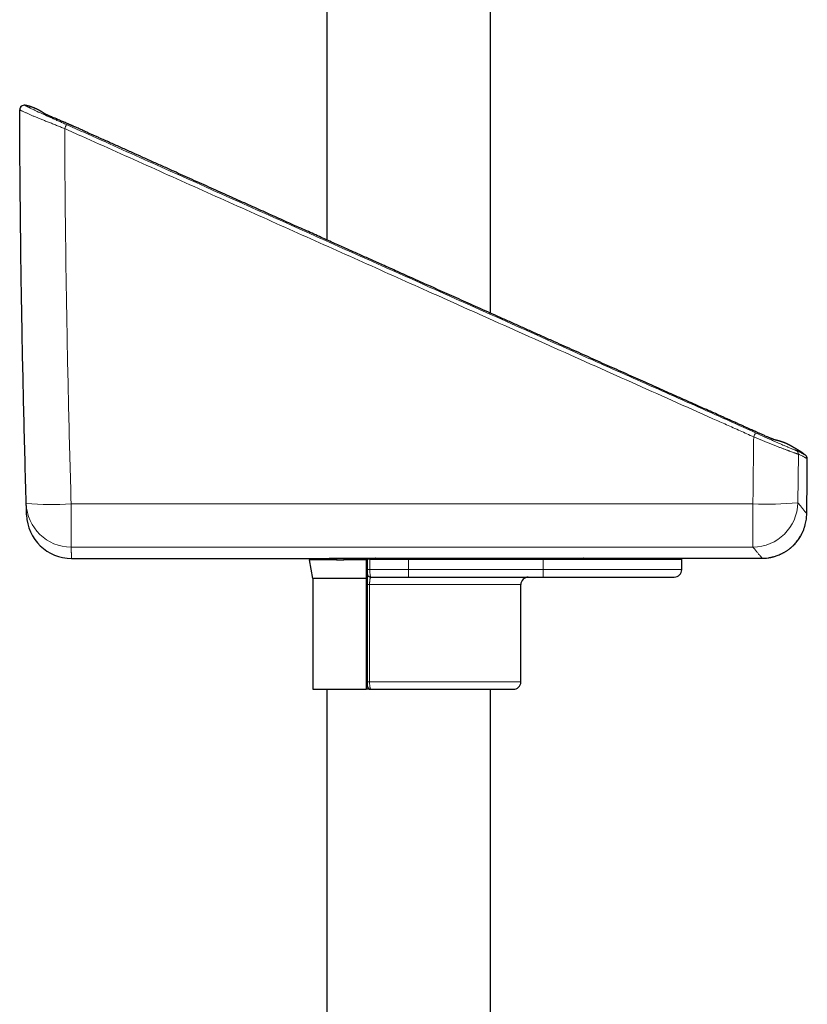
# Model space of a CAD drawing. Header units: millimetres. Extents: x 8 to 1465, y 12 to 1156.
# Tile 5 of 166: x 55 to 161, y 497 to 629. Entities that reach past the tile are written whole.
import ezdxf

# ---------------------------------------------------------------- set-up
doc = ezdxf.new("R2010")
doc.units = ezdxf.units.MM

msp = doc.modelspace()

# ---------------------------------------------------------------- linework, layer by layer
at = {"color": 7, "linetype": 'Continuous', "lineweight": 30}
for p, q in [((96.44, 783.63), (96.44, 599.11)), ((118.34, 589.3), (118.34, 783.63)), ((159.9, 559.71), (159.88, 559.67)), ((159.88, 559.66), (159.88, 559.67)), ((62.33, 556.51), (93.77, 556.51)), ((94.09, 556.31), (94.53, 553.81)), ((97.75, 556.31), (94.09, 556.31)), ((94.89, 556.51), (94.89, 556.31)), ((97.75, 556.55), (97.75, 556.31)), ((97.75, 556.31), (98.75, 556.31)), ((101.7, 556.31), (98.75, 556.31)), ((98.86, 556.55), (100.89, 556.55)), ((101.7, 556.55), (101.7, 556.31)), ((103.45, 556.51), (101.85, 556.51)), ((101.85, 556.41), (101.85, 555.01)), ((102.21, 556.4), (107.39, 556.4)), ((103.02, 556.54), (102.98, 556.54)), ((103.56, 556.5), (103.56, 556.51)), ((104.87, 556.49), (103.78, 556.49)), ((103.83, 556.49), (103.83, 556.54)), ((104.95, 556.54), (104.95, 556.49)), ((105.23, 556.54), (105.23, 556.5)), ((107.39, 556.51), (105.23, 556.5)), ((105.23, 556.5), (105.23, 556.5)), ((107.39, 556.51), (125.39, 556.51)), ((107.39, 556.4), (125.39, 556.4)), ((126.39, 556.51), (125.39, 556.51)), ((125.39, 556.4), (143.89, 556.4)), ((130.81, 556.54), (130.79, 556.54)), ((132.89, 556.55), (134.93, 556.55)), ((136.97, 556.54), (137.02, 556.54)), ((138.89, 556.49), (138.89, 556.54)), ((143.89, 556.4), (138.89, 556.49)), ((143.89, 555.01), (143.89, 556.4)), ((101.7, 553.81), (94.53, 553.81)), ((94.59, 553.81), (94.59, 539.01)), ((101.7, 553.81), (101.7, 539.01)), ((101.85, 553.01), (101.85, 540.01)), ((102.35, 554.01), (107.39, 554.01)), ((107.39, 554.01), (125.39, 554.01)), ((122.39, 540.01), (122.39, 553.01)), ((125.39, 554.01), (142.89, 554.01)), ((94.59, 539.01), (101.7, 539.01)), ((96.44, 539.01), (96.44, 413.73)), ((102.35, 539.01), (102.06, 539.01)), ((102.35, 539.01), (121.39, 539.01)), ((118.34, 414.11), (118.34, 539.01))]:
    msp.add_line(p, q, dxfattribs=at)
at = {"color": 252, "linetype": 'Continuous', "lineweight": 0}
for p, q in [((159.49, 570.47), (159.41, 563.95)), ((62.28, 563.82), (153.41, 563.82)), ((62.28, 558.03), (62.28, 563.82)), ((153.41, 558.03), (153.41, 563.82)), ((159.9, 559.71), (159.88, 559.67)), ((153.41, 558.03), (62.28, 558.03)), ((96.77, 556.54), (96.8, 556.54)), ((96.77, 556.52), (96.78, 556.52)), ((98.75, 556.31), (98.75, 556.55)), ((102.06, 556.55), (102.06, 556.51)), ((102.21, 555.01), (102.21, 556.4)), ((103.02, 556.54), (102.98, 556.54)), ((103.02, 556.54), (103.02, 556.54)), ((103.66, 556.49), (103.66, 556.54)), ((103.94, 556.54), (103.94, 556.49)), ((104.77, 556.49), (104.77, 556.54)), ((107.39, 556.51), (107.39, 556.4)), ((107.39, 556.4), (107.39, 555.01)), ((125.39, 556.51), (125.39, 556.4)), ((125.39, 556.4), (125.39, 555.01)), ((126.39, 556.51), (126.39, 556.54)), ((130.77, 556.54), (130.77, 556.54)), ((130.81, 556.54), (130.77, 556.54)), ((130.79, 556.54), (130.77, 556.54)), ((136.97, 556.54), (137.02, 556.54)), ((137.02, 556.54), (137.02, 556.54)), ((101.85, 555.01), (102.21, 555.01)), ((107.39, 555.01), (102.21, 555.01)), ((107.39, 555.01), (107.39, 554.01)), ((125.39, 555.01), (107.39, 555.01)), ((125.39, 555.01), (125.39, 554.01)), ((143.89, 555.01), (125.39, 555.01)), ((101.85, 553.01), (102.17, 553.01)), ((102.17, 553.01), (122.39, 553.01)), ((102.17, 540.01), (102.17, 553.01)), ((101.85, 540.01), (102.17, 540.01)), ((122.39, 540.01), (102.17, 540.01)), ((102.06, 539.1), (102.06, 539.01))]:
    msp.add_line(p, q, dxfattribs=at)
at = {"color": 7, "linetype": 'Continuous', "lineweight": 30, "flags": 128}
for points in [[(159.88, 559.67), (159.88, 559.67), (159.88, 559.67), (159.88, 559.67)], [(159.88, 559.67), (159.88, 559.67), (159.88, 559.67), (159.88, 559.67)], [(103.09, 556.54), (104.09, 556.54), (108.09, 556.54), (124.09, 556.54), (130.69, 556.54)], [(137.09, 556.54), (138.09, 556.54), (142.09, 556.54), (154.64, 556.54)]]:
    msp.add_lwpolyline(points, dxfattribs=at)
at = {"color": 7, "linetype": 'Continuous', "lineweight": 30}
for centre, radius, start, end in [((56.01, 616.51), 0.6, 80.0419, 180.0412), ((62.33, 562.51), 6, 181.7906, 270.0002), ((96.77, 557.02), 0.5, 271.2158, 286.5508), ((102.35, 554.51), 0.5, 180, 270), ((142.89, 555.01), 1, 270, 0), ((123.39, 553.01), 1, 90, 180), ((121.39, 540.01), 1, 270, 0), ((102.35, 539.51), 0.5, 180, 270)]:
    msp.add_arc(centre, radius, start, end, dxfattribs=at)
at = {"color": 252, "linetype": 'Continuous', "lineweight": 0}
for centre, radius, start, end in [((56.01, 616.51), 0.6, 79.0718, 180.1939), ((-33.69, 656.2), 104.06, 336.0675, 336.3905), ((135.55, 581.08), 19.8, 335.146, 336.8933), ((158.89, 570.47), 0.6, 359.3241, 48.238), ((59.5, 605.37), 41.65, 265.5676, 273.8257), ((62.28, 564.03), 6, 181.7242, 270.0137), ((155.35, 610.19), 46.42, 267.6104, 275.0205), ((153.41, 564.03), 6, 270.0438, 359.2483)]:
    msp.add_arc(centre, radius, start, end, dxfattribs=at)
at = {"color": 7, "linetype": 'Continuous', "lineweight": 30}
for points, knots in [([(55.41, 616.5), (55.41, 616.51), (55.41, 616.51), (55.41, 616.51), (55.41, 616.51)], [0, 0, 0, 0, 0.785195, 1, 1, 1, 1]), ([(56.29, 563.85), (56.23, 565.84), (56.11, 569.82), (55.96, 575.79), (55.83, 581.76), (55.72, 587.34), (55.63, 592.53), (55.56, 597.32), (55.51, 602.12), (55.46, 606.91), (55.43, 611.71), (55.41, 614.91), (55.41, 616.5)], [0, 0, 0, 0, 0.113457, 0.226915, 0.340382, 0.453849, 0.544868, 0.635888, 0.726908, 0.817938, 0.908969, 1, 1, 1, 1]), ([(58.67, 616.01), (58.66, 616.02), (58.63, 616.04), (58.6, 616.06), (58.56, 616.09), (58.53, 616.11), (58.5, 616.13), (58.47, 616.15), (58.45, 616.17), (58.42, 616.19), (58.4, 616.2), (58.37, 616.22), (58.35, 616.23), (58.33, 616.24), (58.32, 616.25), (58.3, 616.26), (58.28, 616.28), (58.24, 616.3), (58.18, 616.34), (58.1, 616.38), (58.01, 616.43), (57.91, 616.49), (57.8, 616.54), (57.69, 616.6), (57.58, 616.65), (57.49, 616.69), (57.4, 616.73), (57.31, 616.77), (57.2, 616.8), (57.09, 616.85), (56.97, 616.89), (56.87, 616.92), (56.78, 616.95), (56.71, 616.97), (56.66, 616.98), (56.63, 616.99), (56.61, 616.99), (56.6, 617), (56.59, 617), (56.57, 617), (56.56, 617.01), (56.54, 617.01), (56.52, 617.02), (56.49, 617.02), (56.46, 617.03), (56.42, 617.04), (56.38, 617.05), (56.33, 617.06), (56.27, 617.07), (56.21, 617.08), (56.15, 617.09), (56.12, 617.1), (56.11, 617.1)], [0, 0, 0, 0, 0.053828, 0.113176, 0.152653, 0.18961, 0.22283, 0.252294, 0.277998, 0.299081, 0.316771, 0.331141, 0.339825, 0.34684, 0.352413, 0.354796, 0.357014, 0.368422, 0.380279, 0.397018, 0.417344, 0.439375, 0.465478, 0.492419, 0.517624, 0.540894, 0.560029, 0.581328, 0.606107, 0.634369, 0.664018, 0.688531, 0.70935, 0.726423, 0.736474, 0.744102, 0.749334, 0.75139, 0.753345, 0.755304, 0.757371, 0.762155, 0.768195, 0.775734, 0.78832, 0.803946, 0.822706, 0.85295, 0.889035, 0.931012, 0.978921, 1, 1, 1, 1]), ([(56.11, 617.1), (56.11, 617.1), (56.11, 617.1), (56.12, 617.1), (56.12, 617.09)], [0, 0, 0, 0, 0.233268, 1, 1, 1, 1]), ([(160.42, 570.34), (160.39, 570.35), (160.34, 570.4), (160.25, 570.46), (160.17, 570.53), (160.11, 570.57), (160.07, 570.6), (160.04, 570.62), (160.03, 570.63), (160.02, 570.63), (160.01, 570.63), (160.01, 570.64), (160, 570.64), (160, 570.65), (159.98, 570.66), (159.97, 570.67), (159.95, 570.68), (159.93, 570.69), (159.92, 570.7), (159.91, 570.71), (159.9, 570.71), (159.89, 570.72), (159.88, 570.73), (159.87, 570.73), (159.85, 570.74), (159.81, 570.77), (159.77, 570.8), (159.73, 570.82), (159.72, 570.83), (159.7, 570.84), (159.68, 570.85), (159.66, 570.86), (159.65, 570.87), (159.63, 570.88), (159.62, 570.89), (159.6, 570.9), (159.59, 570.91), (159.58, 570.91), (159.57, 570.92), (159.56, 570.93), (159.55, 570.93), (159.54, 570.94), (159.53, 570.94), (159.52, 570.95), (159.51, 570.96), (159.49, 570.97), (159.48, 570.98), (159.47, 570.98), (159.45, 570.99), (159.43, 571), (159.42, 571.01), (159.4, 571.02), (159.39, 571.03), (159.37, 571.04), (159.35, 571.05), (159.34, 571.06), (159.32, 571.07), (159.3, 571.08), (159.28, 571.1), (159.26, 571.11), (159.25, 571.12), (159.23, 571.13), (159.21, 571.14), (159.2, 571.14), (159.18, 571.15), (159.17, 571.16), (159.16, 571.17), (159.14, 571.18), (159.12, 571.19), (159.1, 571.21), (159.07, 571.22), (159.05, 571.23), (159.03, 571.25), (159, 571.26), (158.98, 571.28), (158.95, 571.29), (158.93, 571.3), (158.92, 571.31), (158.9, 571.32), (158.88, 571.33), (158.86, 571.34), (158.84, 571.35), (158.83, 571.36), (158.81, 571.37), (158.79, 571.38), (158.77, 571.39), (158.75, 571.4), (158.74, 571.41), (158.72, 571.42), (158.7, 571.43), (158.69, 571.44), (158.67, 571.45), (158.66, 571.46), (158.65, 571.47), (158.63, 571.47), (158.62, 571.48), (158.61, 571.48), (158.6, 571.49), (158.59, 571.5), (158.58, 571.51), (158.56, 571.51), (158.55, 571.52), (158.53, 571.53), (158.51, 571.54), (158.5, 571.55), (158.48, 571.56), (158.46, 571.57), (158.43, 571.59), (158.4, 571.6), (158.37, 571.62), (158.34, 571.64), (158.32, 571.65), (158.31, 571.65), (158.31, 571.66), (158.3, 571.66), (158.29, 571.67), (158.27, 571.68), (158.25, 571.69), (158.23, 571.7), (158.21, 571.71), (158.19, 571.72), (158.18, 571.73), (158.15, 571.74), (158.12, 571.76), (158.08, 571.78), (158.03, 571.81), (157.97, 571.83), (157.94, 571.85), (157.92, 571.85), (157.9, 571.87), (157.87, 571.88), (157.85, 571.89), (157.82, 571.9), (157.78, 571.92), (157.72, 571.94), (157.65, 571.97), (157.6, 571.99), (157.55, 572.01), (157.52, 572.02), (157.49, 572.03), (157.46, 572.04), (157.42, 572.06), (157.37, 572.08), (157.31, 572.09), (157.27, 572.11), (157.24, 572.12), (157.2, 572.13), (157.16, 572.14), (157.11, 572.15), (157.08, 572.17), (157.05, 572.17), (157.02, 572.18), (157, 572.19), (156.99, 572.19), (156.97, 572.2), (156.94, 572.21), (156.9, 572.22), (156.86, 572.23), (156.81, 572.24), (156.77, 572.25), (156.73, 572.26), (156.69, 572.27), (156.66, 572.28), (156.62, 572.29), (156.58, 572.3), (156.54, 572.31), (156.49, 572.32), (156.46, 572.33), (156.45, 572.33), (156.43, 572.34), (156.41, 572.34), (156.37, 572.36), (156.32, 572.37), (156.26, 572.39), (156.21, 572.41), (156.15, 572.43), (156.1, 572.45), (156.05, 572.47), (155.99, 572.5), (155.91, 572.53), (155.82, 572.56), (155.71, 572.61), (155.59, 572.66), (155.45, 572.72), (155.27, 572.79), (155.08, 572.88), (154.86, 572.97), (154.65, 573.06), (154.45, 573.16), (154.27, 573.24), (154.09, 573.32), (153.94, 573.39), (153.8, 573.46), (153.62, 573.54), (153.39, 573.64), (153.08, 573.78), (152.72, 573.94), (152.31, 574.13), (151.86, 574.33), (151.37, 574.54), (150.84, 574.78), (150.28, 575.03), (149.69, 575.29), (148.98, 575.61), (148.16, 575.98), (147.2, 576.41), (146.21, 576.85), (145.18, 577.31), (144.13, 577.78), (143.04, 578.26), (141.92, 578.76), (140.77, 579.27), (139.59, 579.8), (138.38, 580.34), (137.13, 580.9), (135.86, 581.47), (134.59, 582.04), (133.32, 582.6), (132.06, 583.16), (130.78, 583.74), (129.49, 584.32), (128.19, 584.89), (126.83, 585.5), (125.41, 586.14), (123.93, 586.8), (122.47, 587.45), (121.05, 588.09), (119.66, 588.71), (118.3, 589.32), (116.98, 589.91), (115.69, 590.49), (114.41, 591.06), (113.16, 591.62), (111.92, 592.17), (110.71, 592.72), (109.53, 593.24), (108.38, 593.76), (107.27, 594.26), (106.19, 594.74), (105.14, 595.21), (104.18, 595.64), (103.31, 596.03), (102.52, 596.38), (101.76, 596.73), (101, 597.06), (100.25, 597.4), (99.5, 597.74), (98.72, 598.09), (97.91, 598.45), (97.05, 598.83), (96.16, 599.24), (95.21, 599.66), (94.24, 600.1), (93.23, 600.55), (92.19, 601.01), (91.12, 601.49), (90.05, 601.97), (88.99, 602.45), (87.92, 602.93), (86.83, 603.42), (85.72, 603.92), (84.57, 604.43), (83.4, 604.96), (82.21, 605.49), (80.98, 606.04), (79.74, 606.6), (78.48, 607.16), (77.23, 607.72), (75.93, 608.31), (74.58, 608.92), (73.17, 609.55), (71.8, 610.17), (70.41, 610.79), (69.01, 611.42), (67.61, 612.05), (66.53, 612.53), (65.78, 612.87), (65.34, 613.07), (64.91, 613.26), (64.54, 613.42), (64.22, 613.57), (63.95, 613.69), (63.71, 613.8), (63.46, 613.91), (63.22, 614.02), (63, 614.12), (62.81, 614.2), (62.66, 614.27), (62.56, 614.31), (62.49, 614.35), (62.43, 614.37), (62.39, 614.39), (62.36, 614.4), (62.32, 614.42), (62.27, 614.44), (62.2, 614.47), (62.12, 614.51), (62.03, 614.55), (61.94, 614.59), (61.8, 614.65), (61.61, 614.73), (61.37, 614.84), (61.12, 614.94), (60.87, 615.05), (60.61, 615.16), (60.36, 615.26), (60.13, 615.36), (59.94, 615.44), (59.76, 615.51), (59.62, 615.57), (59.5, 615.62), (59.41, 615.66), (59.32, 615.7), (59.23, 615.74), (59.15, 615.78), (59.07, 615.82), (59, 615.85), (58.92, 615.89), (58.85, 615.92), (58.78, 615.95), (58.73, 615.98), (58.68, 616), (58.64, 616.02), (58.61, 616.04), (58.58, 616.05), (58.57, 616.06), (58.57, 616.06), (58.57, 616.06)], [0, 0, 0, 0, 0.000484, 0.001306, 0.00196, 0.00234, 0.002626, 0.002818, 0.002917, 0.002947, 0.002975, 0.003004, 0.003035, 0.00311, 0.003206, 0.003575, 0.004123, 0.004855, 0.005594, 0.006458, 0.007448, 0.008565, 0.009807, 0.011176, 0.012656, 0.020913, 0.035791, 0.040252, 0.044729, 0.049197, 0.053518, 0.057672, 0.061658, 0.065477, 0.069129, 0.072613, 0.075931, 0.079081, 0.082065, 0.084725, 0.087238, 0.089622, 0.092031, 0.094493, 0.098083, 0.101781, 0.105588, 0.109502, 0.113525, 0.117656, 0.121895, 0.126264, 0.130253, 0.134378, 0.138637, 0.143031, 0.14778, 0.152662, 0.157451, 0.161941, 0.166271, 0.170439, 0.174446, 0.178292, 0.181913, 0.185379, 0.188755, 0.192098, 0.197985, 0.203767, 0.209444, 0.21504, 0.22076, 0.226648, 0.232703, 0.238926, 0.24294, 0.247116, 0.251464, 0.255984, 0.260676, 0.264512, 0.268457, 0.272509, 0.276669, 0.280937, 0.285294, 0.289307, 0.293182, 0.296919, 0.300517, 0.303976, 0.306753, 0.309434, 0.312019, 0.314508, 0.316901, 0.319217, 0.322021, 0.32494, 0.327973, 0.331122, 0.334266, 0.337517, 0.340875, 0.34434, 0.347911, 0.351518, 0.359898, 0.368107, 0.372696, 0.37723, 0.378324, 0.379313, 0.380191, 0.380961, 0.381819, 0.382487, 0.382971, 0.383221, 0.383316, 0.383425, 0.383567, 0.383757, 0.384009, 0.384446, 0.38484, 0.385233, 0.385635, 0.386055, 0.386313, 0.386581, 0.38686, 0.387161, 0.387527, 0.387946, 0.388302, 0.388586, 0.38876, 0.388937, 0.389189, 0.389523, 0.390251, 0.390889, 0.3914, 0.391988, 0.392737, 0.393645, 0.394347, 0.395032, 0.395616, 0.396098, 0.396479, 0.396806, 0.397215, 0.397943, 0.398849, 0.39993, 0.401022, 0.402018, 0.402905, 0.403703, 0.404411, 0.40506, 0.406078, 0.407208, 0.408395, 0.409554, 0.410442, 0.411299, 0.412171, 0.413178, 0.414151, 0.415, 0.415718, 0.416317, 0.416805, 0.417287, 0.417819, 0.418443, 0.419158, 0.419966, 0.420867, 0.421862, 0.422951, 0.424399, 0.425751, 0.427007, 0.428255, 0.429396, 0.430428, 0.431354, 0.432172, 0.432884, 0.434506, 0.436251, 0.438486, 0.44089, 0.443465, 0.446412, 0.449555, 0.452894, 0.45637, 0.459933, 0.465397, 0.471054, 0.476904, 0.482946, 0.48918, 0.495606, 0.502192, 0.508969, 0.515937, 0.523095, 0.530444, 0.537983, 0.545713, 0.552966, 0.56038, 0.567954, 0.575671, 0.58333, 0.590877, 0.599785, 0.608531, 0.617114, 0.625535, 0.633794, 0.641747, 0.649544, 0.657184, 0.664667, 0.672126, 0.679422, 0.686556, 0.693527, 0.700336, 0.706866, 0.713238, 0.719454, 0.725513, 0.730247, 0.734881, 0.739415, 0.743849, 0.748226, 0.75267, 0.757282, 0.762062, 0.76701, 0.772396, 0.777968, 0.783727, 0.789672, 0.795803, 0.80212, 0.808624, 0.814749, 0.821032, 0.82747, 0.834066, 0.840818, 0.847727, 0.854793, 0.862016, 0.869395, 0.876872, 0.884255, 0.891532, 0.89997, 0.908259, 0.916399, 0.92439, 0.932852, 0.94114, 0.949254, 0.951893, 0.954514, 0.957062, 0.959417, 0.961128, 0.962717, 0.964182, 0.965525, 0.967056, 0.96839, 0.969525, 0.970463, 0.970951, 0.97136, 0.97169, 0.971942, 0.972122, 0.972285, 0.97258, 0.973005, 0.973526, 0.974048, 0.974569, 0.975088, 0.976503, 0.977948, 0.979331, 0.980803, 0.982365, 0.984016, 0.985265, 0.986454, 0.987575, 0.988628, 0.989294, 0.98993, 0.990563, 0.991267, 0.991977, 0.992591, 0.993189, 0.993903, 0.994719, 0.99547, 0.996115, 0.996713, 0.997368, 0.998082, 0.998852, 0.999773, 1, 1, 1, 1]), ([(160.42, 570.34), (160.42, 570.33), (160.43, 570.33), (160.44, 570.33), (160.44, 570.33)], [0, 0, 0, 0, 0.895347, 1, 1, 1, 1]), ([(160.68, 569.49), (160.68, 569.5), (160.68, 569.53), (160.68, 569.58), (160.68, 569.64), (160.68, 569.69), (160.68, 569.74), (160.68, 569.77), (160.68, 569.8), (160.68, 569.83), (160.68, 569.85), (160.67, 569.88), (160.67, 569.91), (160.66, 569.95), (160.66, 569.98), (160.65, 570.01), (160.64, 570.05), (160.62, 570.08), (160.61, 570.12), (160.58, 570.16), (160.56, 570.2), (160.52, 570.25), (160.48, 570.29), (160.45, 570.32), (160.44, 570.33)], [0, 0, 0, 0, 0.01415, 0.063209, 0.112254, 0.161433, 0.211412, 0.260125, 0.31551, 0.358556, 0.402175, 0.446914, 0.543338, 0.625515, 0.679621, 0.728355, 0.77097, 0.809153, 0.844174, 0.877052, 0.908652, 0.9429, 0.976533, 1, 1, 1, 1]), ([(160.61, 562.49), (160.62, 562.75), (160.62, 563.28), (160.63, 563.94), (160.64, 564.46), (160.64, 564.86), (160.65, 565.25), (160.65, 565.65), (160.66, 566.06), (160.66, 566.39), (160.66, 566.66), (160.66, 566.85), (160.67, 567.05), (160.67, 567.29), (160.67, 567.58), (160.67, 567.9), (160.68, 568.15), (160.68, 568.35), (160.68, 568.53), (160.68, 568.74), (160.68, 568.93), (160.68, 569.09), (160.68, 569.23), (160.68, 569.36), (160.68, 569.44), (160.68, 569.48), (160.68, 569.48)], [0, 0, 0, 0, 0.095668, 0.191336, 0.239166, 0.287003, 0.335001, 0.383172, 0.433762, 0.484588, 0.510394, 0.536239, 0.562204, 0.588214, 0.634785, 0.681624, 0.729312, 0.753291, 0.777309, 0.822542, 0.868055, 0.891257, 0.926266, 0.961275, 0.995219, 1, 1, 1, 1]), ([(56.33, 562.33), (56.33, 562.33), (56.33, 562.33), (56.33, 562.37), (56.33, 562.43), (56.33, 562.51), (56.32, 562.62), (56.32, 562.74), (56.32, 562.88), (56.31, 563.04), (56.31, 563.21), (56.3, 563.4), (56.29, 563.61), (56.29, 563.77), (56.29, 563.85)], [0, 0, 0, 0, 0.087861, 0.175722, 0.263582, 0.351448, 0.439315, 0.527181, 0.605982, 0.684783, 0.763585, 0.84239, 0.921195, 1, 1, 1, 1]), ([(160.41, 561.03), (160.44, 561.15), (160.5, 561.38), (160.56, 561.75), (160.6, 562.12), (160.61, 562.37), (160.61, 562.49)], [0, 0, 0, 0, 0.247628, 0.496186, 0.747607, 1, 1, 1, 1]), ([(159.91, 559.74), (159.92, 559.75), (159.94, 559.79), (159.97, 559.86), (160.01, 559.94), (160.07, 560.05), (160.13, 560.19), (160.2, 560.36), (160.27, 560.54), (160.32, 560.72), (160.37, 560.87), (160.4, 560.98), (160.41, 561.03)], [0, 0, 0, 0, 0.092985, 0.154857, 0.251693, 0.34891, 0.445853, 0.582651, 0.719454, 0.812903, 0.906593, 1, 1, 1, 1]), ([(154.64, 556.54), (154.77, 556.54), (155.04, 556.54), (155.34, 556.58), (155.56, 556.61), (155.68, 556.63), (155.8, 556.65), (155.92, 556.68), (156.05, 556.71), (156.17, 556.74), (156.34, 556.78), (156.54, 556.85), (156.8, 556.94), (157.02, 557.04), (157.2, 557.12), (157.33, 557.18), (157.45, 557.25), (157.59, 557.32), (157.72, 557.4), (157.86, 557.49), (158, 557.58), (158.13, 557.67), (158.24, 557.76), (158.34, 557.83), (158.43, 557.9), (158.5, 557.97), (158.58, 558.03), (158.67, 558.11), (158.77, 558.21), (158.88, 558.31), (158.97, 558.41), (159.07, 558.51), (159.15, 558.61), (159.32, 558.81), (159.56, 559.12), (159.77, 559.46), (159.87, 559.64), (159.88, 559.67)], [0, 0, 0, 0, 0.051494, 0.107311, 0.124245, 0.141657, 0.159567, 0.177998, 0.196966, 0.216488, 0.236581, 0.273965, 0.318394, 0.36992, 0.392113, 0.415408, 0.439807, 0.46531, 0.491918, 0.519633, 0.54945, 0.576513, 0.600824, 0.622381, 0.641186, 0.657237, 0.670536, 0.693109, 0.717776, 0.741482, 0.764232, 0.786028, 0.806875, 0.826778, 0.90963, 0.988305, 1, 1, 1, 1]), ([(159.9, 559.71), (159.9, 559.71), (159.9, 559.71), (159.9, 559.71), (159.91, 559.73), (159.91, 559.74), (159.92, 559.74)], [0, 0, 0, 0, 0.13696, 0.400911, 0.72704, 1, 1, 1, 1]), ([(158.79, 558.22), (158.79, 558.23), (158.86, 558.29), (159, 558.44), (159.2, 558.66), (159.39, 558.9), (159.58, 559.17), (159.72, 559.38), (159.79, 559.51), (159.81, 559.55)], [0, 0, 0, 0, 0.006103, 0.188669, 0.372927, 0.559451, 0.747441, 0.936022, 1, 1, 1, 1]), ([(93.77, 556.51), (93.77, 556.51), (93.77, 556.51), (93.78, 556.51), (93.82, 556.51), (93.88, 556.51), (93.97, 556.51), (94.08, 556.51), (94.21, 556.51), (94.37, 556.51), (94.55, 556.51), (94.76, 556.51), (94.98, 556.51), (95.22, 556.51), (95.49, 556.52), (95.77, 556.52), (96.08, 556.52), (96.4, 556.52), (96.64, 556.52), (96.75, 556.52)], [0, 0, 0, 0, 0.007063, 0.068412, 0.12987, 0.191486, 0.253869, 0.316359, 0.379514, 0.443013, 0.506631, 0.568078, 0.629631, 0.691304, 0.753218, 0.814701, 0.876342, 0.93809, 1, 1, 1, 1]), ([(96.75, 556.52), (96.76, 556.52), (96.76, 556.52), (96.77, 556.52), (96.77, 556.52), (96.77, 556.52)], [0, 0, 0, 0, 0.426904, 0.692076, 1, 1, 1, 1]), ([(96.76, 556.52), (96.76, 556.52), (96.77, 556.52), (96.78, 556.52), (96.78, 556.52), (96.78, 556.52)], [0, 0, 0, 0, 0.713131, 0.937429, 1, 1, 1, 1]), ([(96.8, 556.54), (96.81, 556.54), (96.83, 556.54), (96.89, 556.54), (96.98, 556.54), (97.09, 556.54), (97.23, 556.54), (97.39, 556.54), (97.57, 556.55), (97.76, 556.55), (97.97, 556.55), (98.18, 556.55), (98.4, 556.55), (98.63, 556.55), (98.78, 556.55), (98.86, 556.55)], [0, 0, 0, 0, 0.043354, 0.123588, 0.203731, 0.284117, 0.364246, 0.445219, 0.526473, 0.607461, 0.686103, 0.76498, 0.84362, 0.921813, 1, 1, 1, 1]), ([(96.8, 556.54), (96.8, 556.54), (96.8, 556.54), (96.81, 556.54), (96.81, 556.54), (96.81, 556.54)], [0, 0, 0, 0, 0.253097, 0.904671, 1, 1, 1, 1]), ([(100.89, 556.55), (100.97, 556.55), (101.13, 556.55), (101.37, 556.55), (101.6, 556.55), (101.82, 556.55), (102.03, 556.55), (102.23, 556.55), (102.41, 556.54), (102.57, 556.54), (102.7, 556.54), (102.82, 556.54), (102.9, 556.54), (102.96, 556.54), (102.98, 556.54), (102.98, 556.54)], [0, 0, 0, 0, 0.080209, 0.160691, 0.240925, 0.321071, 0.401462, 0.481596, 0.562585, 0.643857, 0.724863, 0.803516, 0.882405, 0.961057, 1, 1, 1, 1]), ([(101.7, 556.31), (101.7, 555.89), (101.7, 555.06), (101.7, 554.22), (101.7, 553.81)], [0, 0, 0, 0, 0.498184, 1, 1, 1, 1]), ([(101.85, 556.51), (101.85, 556.51), (101.85, 556.47), (101.85, 556.44), (101.85, 556.41)], [0, 0, 0, 0, 0.07142, 1, 1, 1, 1]), ([(102.21, 556.4), (102.18, 556.4), (102.13, 556.4), (102.06, 556.4), (101.99, 556.4), (101.94, 556.4), (101.89, 556.41), (101.87, 556.41), (101.85, 556.41), (101.85, 556.41), (101.85, 556.41)], [0, 0, 0, 0, 0.131065, 0.262131, 0.393196, 0.524261, 0.655334, 0.786408, 0.893204, 1, 1, 1, 1]), ([(102.97, 556.54), (102.98, 556.54), (102.98, 556.54), (102.98, 556.54), (102.98, 556.54)], [0, 0, 0, 0, 0.648022, 1, 1, 1, 1]), ([(103.02, 556.54), (103.02, 556.54), (103.02, 556.54), (103.03, 556.54), (103.05, 556.54), (103.07, 556.54), (103.09, 556.54), (103.09, 556.54)], [0, 0, 0, 0, 0.139347, 0.345021, 0.579325, 0.80994, 1, 1, 1, 1]), ([(103.45, 556.51), (103.46, 556.51), (103.49, 556.51), (103.52, 556.51), (103.54, 556.51), (103.56, 556.51), (103.56, 556.51), (103.56, 556.51)], [0, 0, 0, 0, 0.185247, 0.375867, 0.561114, 0.751731, 1, 1, 1, 1]), ([(103.78, 556.49), (103.75, 556.49), (103.68, 556.49), (103.61, 556.49), (103.57, 556.49), (103.56, 556.5), (103.56, 556.5)], [0, 0, 0, 0, 0.26008, 0.52016, 0.780251, 1, 1, 1, 1]), ([(105.23, 556.5), (105.22, 556.5), (105.22, 556.5), (105.16, 556.49), (105.09, 556.49), (104.99, 556.49), (104.92, 556.49), (104.88, 556.49), (104.87, 556.49)], [0, 0, 0, 0, 0.191599, 0.3832, 0.574753, 0.766233, 0.957665, 1, 1, 1, 1]), ([(138.89, 556.49), (138.89, 556.49), (138.89, 556.49), (138.87, 556.49), (138.85, 556.49), (138.81, 556.49), (138.75, 556.49), (138.66, 556.49), (138.57, 556.49), (138.46, 556.49), (138.34, 556.49), (138.2, 556.49), (138.07, 556.49), (137.93, 556.49), (137.79, 556.49), (137.61, 556.49), (137.41, 556.49), (137.18, 556.49), (136.94, 556.49), (136.7, 556.49), (136.44, 556.49), (136.18, 556.49), (135.93, 556.49), (135.69, 556.49), (135.44, 556.49), (135.16, 556.49), (134.83, 556.49), (134.48, 556.49), (134.12, 556.5), (133.77, 556.5), (133.41, 556.5), (133.06, 556.5), (132.72, 556.5), (132.4, 556.5), (132.08, 556.5), (131.71, 556.5), (131.3, 556.5), (130.87, 556.5), (130.43, 556.5), (130.01, 556.5), (129.58, 556.5), (129.18, 556.5), (128.79, 556.5), (128.43, 556.5), (128.07, 556.5), (127.61, 556.5), (127.05, 556.5), (126.61, 556.51), (126.39, 556.51)], [0, 0, 0, 0, 0.017863, 0.036493, 0.055187, 0.073881, 0.098713, 0.123583, 0.146132, 0.168682, 0.191346, 0.21401, 0.232639, 0.251269, 0.269963, 0.288657, 0.313489, 0.338359, 0.360909, 0.383458, 0.406122, 0.428786, 0.447416, 0.466045, 0.484739, 0.503433, 0.528265, 0.553135, 0.575685, 0.598235, 0.620898, 0.643562, 0.662192, 0.680822, 0.699516, 0.71821, 0.743042, 0.767912, 0.790461, 0.813011, 0.835675, 0.858339, 0.876969, 0.895598, 0.914292, 0.932986, 0.966447, 1, 1, 1, 1]), ([(130.69, 556.54), (130.7, 556.54), (130.71, 556.54), (130.73, 556.54), (130.75, 556.54), (130.76, 556.54), (130.77, 556.54), (130.78, 556.54), (130.78, 556.54), (130.79, 556.54)], [0, 0, 0, 0, 0.083965, 0.279228, 0.482295, 0.717228, 0.849756, 0.935993, 1, 1, 1, 1]), ([(130.8, 556.54), (130.81, 556.54), (130.83, 556.54), (130.89, 556.54), (130.98, 556.54), (131.1, 556.54), (131.24, 556.54), (131.4, 556.54), (131.58, 556.55), (131.78, 556.55), (131.99, 556.55), (132.2, 556.55), (132.43, 556.55), (132.66, 556.55), (132.82, 556.55), (132.89, 556.55)], [0, 0, 0, 0, 0.045404, 0.125468, 0.20544, 0.285655, 0.365614, 0.446418, 0.527504, 0.608325, 0.686792, 0.765494, 0.84396, 0.921983, 1, 1, 1, 1]), ([(134.93, 556.55), (135.01, 556.55), (135.16, 556.55), (135.4, 556.55), (135.62, 556.55), (135.84, 556.55), (136.05, 556.55), (136.24, 556.55), (136.42, 556.54), (136.57, 556.54), (136.71, 556.54), (136.82, 556.54), (136.9, 556.54), (136.96, 556.54), (136.98, 556.54), (136.98, 556.54)], [0, 0, 0, 0, 0.080885, 0.162044, 0.242953, 0.323775, 0.404843, 0.485651, 0.567319, 0.64927, 0.730953, 0.810276, 0.889837, 0.969159, 1, 1, 1, 1]), ([(136.97, 556.54), (136.97, 556.54), (136.98, 556.54), (136.98, 556.54), (136.98, 556.54), (136.98, 556.54)], [0, 0, 0, 0, 0.290255, 0.861096, 1, 1, 1, 1]), ([(137.02, 556.54), (137.02, 556.54), (137.02, 556.54), (137.03, 556.54), (137.05, 556.54), (137.07, 556.54), (137.09, 556.54), (137.09, 556.54)], [0, 0, 0, 0, 0.139347, 0.345021, 0.579325, 0.80994, 1, 1, 1, 1]), ([(101.85, 555.01), (101.85, 554.98), (101.85, 554.92), (101.85, 554.84), (101.85, 554.77), (101.85, 554.7), (101.85, 554.64), (101.85, 554.59), (101.85, 554.55), (101.85, 554.51), (101.85, 554.51), (101.85, 554.51)], [0, 0, 0, 0, 0.1019828, 0.203972, 0.3058716, 0.4077864, 0.5114147, 0.6150612, 0.7226576, 0.8302691, 1, 1, 1, 1]), ([(101.85, 554.51), (101.85, 554.5), (101.85, 554.5), (101.85, 554.46), (101.85, 554.41), (101.85, 554.36), (101.85, 554.3), (101.85, 554.24), (101.85, 554.16), (101.85, 554.08), (101.85, 554), (101.85, 553.9), (101.85, 553.81), (101.85, 553.7), (101.85, 553.59), (101.85, 553.48), (101.85, 553.37), (101.85, 553.25), (101.85, 553.13), (101.85, 553.05), (101.85, 553.01)], [0, 0, 0, 0, 0.089477, 0.180517, 0.233805, 0.287423, 0.342088, 0.397121, 0.447473, 0.498126, 0.549747, 0.601711, 0.650641, 0.699882, 0.750122, 0.800717, 0.849993, 0.899268, 0.94926, 1, 1, 1, 1]), ([(101.85, 540.01), (101.85, 539.98), (101.85, 539.93), (101.85, 539.85), (101.85, 539.77), (101.85, 539.71), (101.85, 539.65), (101.85, 539.59), (101.85, 539.55), (101.85, 539.53), (101.85, 539.51), (101.85, 539.51), (101.85, 539.51)], [0, 0, 0, 0, 0.098901, 0.197812, 0.29659, 0.395389, 0.496706, 0.598049, 0.705411, 0.812796, 0.906396, 1, 1, 1, 1]), ([(102.06, 539.01), (102.03, 539.01), (101.98, 539.01), (101.89, 539.01), (101.82, 539.01), (101.75, 539.01), (101.71, 539.01), (101.7, 539.01), (101.7, 539.01)], [0, 0, 0, 0, 0.165766, 0.331532, 0.497297, 0.663064, 0.828839, 1, 1, 1, 1])]:
    msp.add_open_spline(points, degree=3, knots=knots, dxfattribs=at)
at = {"color": 252, "linetype": 'Continuous', "lineweight": 0}
for points, knots in [([(61.42, 613.99), (61.33, 614.03), (61.14, 614.1), (60.87, 614.21), (60.6, 614.32), (60.33, 614.42), (60.05, 614.53), (59.78, 614.64), (59.51, 614.75), (59.25, 614.85), (58.99, 614.95), (58.74, 615.05), (58.49, 615.15), (58.26, 615.24), (58.04, 615.33), (57.82, 615.42), (57.62, 615.51), (57.41, 615.59), (57.22, 615.67), (57.03, 615.75), (56.85, 615.83), (56.66, 615.91), (56.48, 615.99), (56.3, 616.08), (56.12, 616.16), (55.94, 616.23), (55.79, 616.3), (55.66, 616.36), (55.56, 616.42), (55.48, 616.45), (55.43, 616.48), (55.41, 616.5), (55.41, 616.5), (55.41, 616.5)], [0, 0, 0, 0, 0.029768, 0.059712, 0.089656, 0.119977, 0.150298, 0.181006, 0.211714, 0.242615, 0.272511, 0.302408, 0.332449, 0.362489, 0.390369, 0.418413, 0.446456, 0.47485, 0.503244, 0.532002, 0.56076, 0.589701, 0.624452, 0.659229, 0.693977, 0.736472, 0.778966, 0.814798, 0.860715, 0.906632, 0.937747, 0.968885, 1, 1, 1, 1]), ([(56.12, 617.09), (56.12, 617.09), (56.13, 617.08), (56.19, 617.05), (56.27, 617), (56.38, 616.94), (56.53, 616.87), (56.7, 616.79), (56.89, 616.69), (57.1, 616.59), (57.29, 616.49), (57.47, 616.41), (57.64, 616.33), (57.8, 616.25), (57.98, 616.16), (58.17, 616.08), (58.36, 615.99), (58.56, 615.9), (58.76, 615.81), (58.98, 615.71), (59.2, 615.61), (59.43, 615.51), (59.66, 615.41), (59.9, 615.31), (60.14, 615.2), (60.39, 615.09), (60.64, 614.98), (60.89, 614.87), (61.14, 614.76), (61.4, 614.64), (61.57, 614.56), (61.65, 614.53)], [0, 0, 0, 0, 0.045725, 0.091765, 0.138111, 0.184786, 0.232435, 0.278177, 0.324198, 0.366825, 0.409653, 0.437515, 0.465427, 0.49351, 0.521642, 0.549996, 0.578398, 0.606971, 0.635593, 0.665467, 0.6954, 0.725385, 0.755428, 0.785579, 0.815786, 0.846182, 0.876632, 0.907325, 0.938072, 0.969007, 1, 1, 1, 1]), ([(61.42, 613.99), (61.43, 611.8), (61.45, 607.42), (61.52, 600.85), (61.6, 594.29), (61.71, 587.92), (61.83, 581.74), (61.96, 575.77), (62.11, 569.79), (62.23, 565.81), (62.28, 563.82)], [0, 0, 0, 0, 0.130858, 0.261716, 0.392587, 0.523459, 0.642589, 0.761719, 0.88086, 1, 1, 1, 1]), ([(153.52, 572.76), (152.91, 573.03), (151.7, 573.58), (149.88, 574.39), (146.85, 575.73), (140.8, 578.45), (131.72, 582.5), (120.82, 587.38), (110.47, 592.01), (100.68, 596.39), (91.44, 600.53), (82.2, 604.67), (72.96, 608.81), (66.42, 611.75), (62.57, 613.47), (61.8, 613.82), (61.42, 613.99)], [0, 0, 0, 0, 0.019719, 0.039437, 0.059156, 0.118313, 0.236625, 0.354938, 0.473251, 0.573584, 0.673917, 0.77425, 0.874584, 0.974917, 0.987458, 1, 1, 1, 1]), ([(61.65, 614.53), (62.04, 614.35), (62.81, 614.01), (66.66, 612.28), (76.28, 607.97), (91.68, 601.07), (107.63, 593.93), (121.06, 587.93), (129.78, 584.02), (136.32, 581.11), (140.69, 579.17), (145.05, 577.23), (149.41, 575.29), (152.31, 573.97), (153.76, 573.31)], [0, 0, 0, 0, 0.012555, 0.02511, 0.125435, 0.326086, 0.526736, 0.645052, 0.763367, 0.810694, 0.858021, 0.905348, 0.952674, 1, 1, 1, 1]), ([(153.41, 563.82), (153.42, 564.03), (153.43, 565.62), (153.47, 568.6), (153.5, 571.37), (153.52, 572.76)], [0, 0, 0, 0, 0.070819, 0.535408, 1, 1, 1, 1]), ([(159.49, 570.47), (159.48, 570.46), (159.47, 570.46), (159.44, 570.47), (159.39, 570.48), (159.33, 570.5), (159.24, 570.53), (159.14, 570.56), (159, 570.61), (158.81, 570.68), (158.58, 570.76), (158.36, 570.84), (158.18, 570.91), (158.03, 570.97), (157.87, 571.03), (157.71, 571.09), (157.53, 571.15), (157.36, 571.22), (157.17, 571.29), (156.98, 571.36), (156.78, 571.44), (156.57, 571.52), (156.35, 571.6), (156.13, 571.69), (155.91, 571.78), (155.68, 571.87), (155.45, 571.96), (155.15, 572.08), (154.8, 572.23), (154.37, 572.4), (153.95, 572.58), (153.66, 572.7), (153.52, 572.76)], [0, 0, 0, 0, 0.031688, 0.063401, 0.095089, 0.131397, 0.167705, 0.192163, 0.239789, 0.287417, 0.335939, 0.384462, 0.409577, 0.434789, 0.460002, 0.485531, 0.51106, 0.536908, 0.562755, 0.588703, 0.615575, 0.642555, 0.669535, 0.696863, 0.724192, 0.751871, 0.779551, 0.80734, 0.855179, 0.903019, 0.95151, 1, 1, 1, 1]), ([(153.76, 573.31), (153.89, 573.25), (154.15, 573.13), (154.54, 572.95), (154.93, 572.78), (155.33, 572.59), (155.7, 572.43), (156.04, 572.28), (156.31, 572.16), (156.54, 572.06), (156.74, 571.97), (156.98, 571.87), (157.27, 571.74), (157.56, 571.62), (157.82, 571.51), (158.01, 571.43), (158.21, 571.35), (158.41, 571.27), (158.62, 571.18), (158.81, 571.1), (158.96, 571.04), (159.08, 570.99), (159.17, 570.96), (159.23, 570.94), (159.27, 570.92), (159.28, 570.92), (159.29, 570.92)], [0, 0, 0, 0, 0.047917, 0.096035, 0.144403, 0.193081, 0.2468, 0.287501, 0.328337, 0.355837, 0.383381, 0.411044, 0.461386, 0.512138, 0.5507, 0.5894, 0.615332, 0.662938, 0.710818, 0.759058, 0.807745, 0.852285, 0.897075, 0.933244, 0.969547, 1, 1, 1, 1]), ([(159.29, 570.92), (159.29, 570.92), (159.31, 570.91), (159.33, 570.9), (159.38, 570.88), (159.51, 570.81), (159.69, 570.72), (159.87, 570.63), (160.02, 570.55), (160.14, 570.49), (160.23, 570.44), (160.3, 570.4), (160.36, 570.37), (160.4, 570.35), (160.41, 570.34), (160.42, 570.34)], [0, 0, 0, 0, 0.00866, 0.017322, 0.034645, 0.103574, 0.241424, 0.379276, 0.505453, 0.63163, 0.71597, 0.80031, 0.913063, 0.988435, 1, 1, 1, 1]), ([(160.68, 569.48), (160.68, 569.51), (160.68, 569.58), (160.68, 569.66), (160.68, 569.71), (160.68, 569.74), (160.68, 569.77), (160.68, 569.79), (160.68, 569.82), (160.67, 569.84), (160.67, 569.85), (160.66, 569.85), (160.63, 569.87), (160.59, 569.89), (160.52, 569.93), (160.45, 569.97), (160.35, 570.02), (160.23, 570.08), (160.07, 570.17), (159.89, 570.27), (159.7, 570.36), (159.58, 570.43), (159.52, 570.45), (159.5, 570.47), (159.49, 570.47), (159.49, 570.47)], [0, 0, 0, 0, 0.003003, 0.007727, 0.010129, 0.01253, 0.014945, 0.019704, 0.024466, 0.034, 0.04355, 0.053102, 0.099037, 0.167751, 0.270545, 0.347435, 0.424324, 0.539355, 0.654387, 0.78006, 0.905734, 0.968571, 0.984285, 0.992142, 1, 1, 1, 1]), ([(159.41, 563.95), (159.47, 563.89), (159.58, 563.75), (159.73, 563.57), (159.87, 563.39), (160, 563.24), (160.12, 563.09), (160.22, 562.96), (160.32, 562.85), (160.4, 562.75), (160.47, 562.66), (160.53, 562.59), (160.58, 562.53), (160.6, 562.5), (160.61, 562.49)], [0, 0, 0, 0, 0.084204, 0.168408, 0.252612, 0.336821, 0.421031, 0.50524, 0.587697, 0.670155, 0.752613, 0.835075, 0.917538, 1, 1, 1, 1]), ([(159.88, 559.67), (159.88, 559.67), (159.88, 559.68), (159.9, 559.7), (159.91, 559.73), (159.91, 559.74)], [0, 0, 0, 0, 0.438332, 0.931532, 1, 1, 1, 1]), ([(62.28, 558.03), (62.29, 557.97), (62.29, 557.85), (62.29, 557.69), (62.3, 557.54), (62.3, 557.39), (62.31, 557.26), (62.31, 557.14), (62.31, 557.03), (62.32, 556.91), (62.32, 556.8), (62.32, 556.7), (62.33, 556.63), (62.33, 556.57), (62.33, 556.53), (62.33, 556.51), (62.33, 556.51), (62.33, 556.51)], [0, 0, 0, 0, 0.0591011, 0.1182024, 0.1773044, 0.2364065, 0.2955092, 0.3546119, 0.4137154, 0.472819, 0.559307, 0.6406479, 0.7219892, 0.7940652, 0.8661416, 0.9330707, 1, 1, 1, 1]), ([(154.64, 556.54), (154.63, 556.55), (154.61, 556.57), (154.56, 556.63), (154.5, 556.71), (154.42, 556.8), (154.33, 556.91), (154.23, 557.03), (154.12, 557.17), (154, 557.31), (153.87, 557.47), (153.73, 557.64), (153.58, 557.83), (153.47, 557.96), (153.41, 558.03)], [0, 0, 0, 0, 0.087955, 0.17591, 0.263864, 0.351826, 0.439787, 0.527749, 0.606455, 0.685161, 0.763867, 0.842578, 0.921289, 1, 1, 1, 1]), ([(96.77, 556.54), (96.77, 556.54), (96.77, 556.54), (96.8, 556.54), (96.8, 556.54)], [0, 0, 0, 0, 0.683586, 1, 1, 1, 1]), ([(96.77, 556.52), (96.77, 556.52), (96.77, 556.53), (96.77, 556.53), (96.77, 556.54), (96.77, 556.54)], [0, 0, 0, 0, 0.4267386, 0.7133693, 1, 1, 1, 1]), ([(102.98, 556.54), (102.99, 556.54), (103.01, 556.54), (103.01, 556.54), (103.02, 556.54)], [0, 0, 0, 0, 0.334282, 1, 1, 1, 1]), ([(130.69, 556.54), (130.7, 556.54), (130.71, 556.54), (130.73, 556.54), (130.75, 556.54), (130.77, 556.54), (130.77, 556.54), (130.77, 556.54)], [0, 0, 0, 0, 0.135926, 0.341556, 0.577085, 0.808959, 1, 1, 1, 1]), ([(130.77, 556.54), (130.77, 556.54), (130.77, 556.54), (130.8, 556.54), (130.8, 556.54)], [0, 0, 0, 0, 0.696323, 1, 1, 1, 1]), ([(136.98, 556.54), (136.99, 556.54), (137.01, 556.54), (137.01, 556.54), (137.02, 556.54)], [0, 0, 0, 0, 0.378514, 1, 1, 1, 1]), ([(102.35, 554.01), (102.34, 554.01), (102.33, 554.01), (102.31, 554.04), (102.29, 554.09), (102.27, 554.17), (102.25, 554.28), (102.24, 554.4), (102.22, 554.53), (102.21, 554.68), (102.21, 554.84), (102.21, 554.95), (102.21, 555.01)], [0, 0, 0, 0, 0.083005, 0.167413, 0.272446, 0.380405, 0.482573, 0.587481, 0.688894, 0.793043, 0.895105, 1, 1, 1, 1]), ([(102.17, 553.01), (102.17, 553.06), (102.18, 553.17), (102.18, 553.32), (102.2, 553.47), (102.21, 553.61), (102.23, 553.73), (102.25, 553.83), (102.28, 553.91), (102.3, 553.97), (102.33, 554), (102.34, 554), (102.35, 554.01)], [0, 0, 0, 0, 0.0947796, 0.1928492, 0.2892703, 0.3885705, 0.4900253, 0.5940587, 0.7032025, 0.8149566, 0.9067686, 1, 1, 1, 1]), ([(102.35, 539.01), (102.34, 539.01), (102.32, 539.01), (102.3, 539.04), (102.27, 539.1), (102.25, 539.18), (102.22, 539.29), (102.21, 539.41), (102.19, 539.54), (102.18, 539.69), (102.18, 539.84), (102.17, 539.95), (102.17, 540.01)], [0, 0, 0, 0, 0.090482, 0.182756, 0.287125, 0.394326, 0.494361, 0.596962, 0.695912, 0.797429, 0.897361, 1, 1, 1, 1])]:
    msp.add_open_spline(points, degree=3, knots=knots, dxfattribs=at)

doc.saveas('drawing.dxf')
